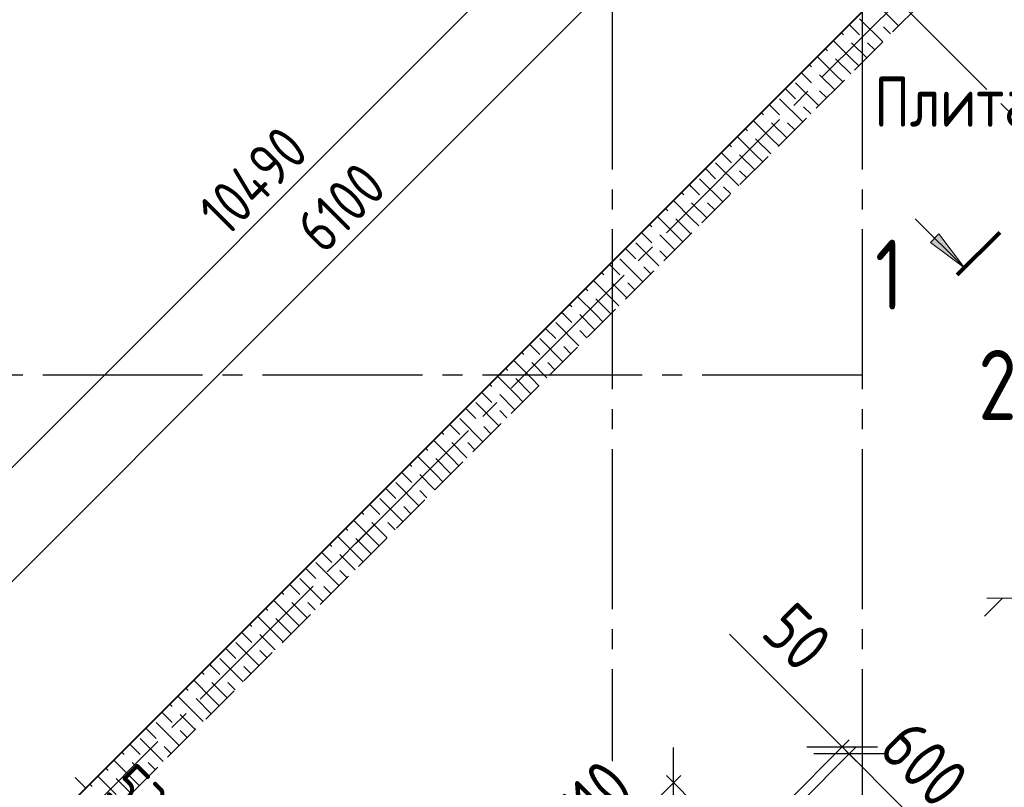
# Model space of a CAD drawing. Header units: millimetres. Extents: x 40580 to 1168286, y -220995 to 81020.
# Tile 130 of 194: x 435753 to 440679, y -111559 to -107720. Entities that reach past the tile are written whole.
import ezdxf

# ---------------------------------------------------------------- set-up
doc = ezdxf.new("R2010")
doc.units = ezdxf.units.MM
for name, pattern in [('______2', [270, 200, -70]), ('______5', [1100, 800, -100, 100, -100]), ('CENTER', [2, 1.25, -0.25, 0.25, -0.25])]:
    doc.linetypes.add(name, pattern=pattern)
for name, color, linetype, lineweight in [('Standard', 7, 'Continuous', 25), ('ОСИ', 7, 'CENTER', 15), ('Основная', 7, 'Continuous', 40), ('Примечания', 7, 'Continuous', 13), ('Узлы символ', 7, 'Continuous', 25)]:
    doc.layers.add(name, color=color, linetype=linetype, lineweight=lineweight)
doc.layers.add('ЖБ Стена верхний уровень', color=7, linetype='______2', true_color=0x656565)
doc.layers.add('Тонкие', color=7, linetype='Continuous')
doc.styles.add('GOST 2.304', font='isocpeur.ttf', dxfattribs={"width": 0.8})
doc.styles.add('GOST 2.304-81', font='txt')
doc.dimstyles.new('СПДС', dxfattribs={"dimscale": 125, "dimtxt": 250, "dimasz": 250, "dimexe": 50, "dimexo": 10, "dimgap": 100, "dimtad": 1, "dimdec": 0, "dimtxsty": 'GOST 2.304-81', "dimblk": 'OBLIQUE', "dimcen": 250, "dimdle": 50, "dimadec": 0, "dimazin": 2, "dimtfac": 0.75, "dimtdec": 0, "dimtmove": 1, "dimatfit": 3, "dimfxl": 1, "dimtfill": 1, "dimtolj": 1, "dimarcsym": 1})

# ---------------------------------------------------------------- blocks, each defined once
blk = doc.blocks.new('_OBLIQUE')
at = {"color": 0, "linetype": 'ByBlock'}
blk.add_line((-0.5, -0.5), (0.5, 0.5), dxfattribs=at)
blk = doc.blocks.new('*D17534')
at = {"layer": 'Defpoints', "color": 0}
for p in [(439024.6, -111536.3), (439356.7, -111868.3), (438890, -112405.7)]:
    blk.add_point(p, dxfattribs=at)
at = {"layer": 'Тонкие', "color": 0, "lineweight": -2}
for p, q in [((438487.2, -112073.7), (439060, -111500.9)), ((439349.6, -111861.2), (438989.3, -111500.9)), ((438882.9, -112398.6), (438487.2, -112003))]:
    blk.add_line(p, q, dxfattribs=at)
at = {"layer": 'Тонкие', "color": 0, "lineweight": -2, "xscale": 250, "yscale": 250, "zscale": 250}
for p, rotation in [((439024.6, -111536.3), 45.00000000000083), ((438522.6, -112038.3), 225.0000000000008)]:
    blk.add_blockref('_OBLIQUE', p, dxfattribs=dict(at, rotation=rotation))
at = {"layer": 'Тонкие', "color": 0, "insert": (438614.5, -111628.2), "char_height": 250, "attachment_point": 5, "rotation": 45, "style": 'GOST 2.304-81', "bg_fill": 3, "box_fill_scale": 1.1, "bg_fill_color": 256, "bg_fill_true_color": 13158600, "bg_fill_transparency": 0}
blk.add_mtext('\\A1;710', dxfattribs=at)
blk = doc.blocks.new('*D17536')
at = {"layer": 'Defpoints', "color": 0}
for p in [(437956.9, -112604), (438253.6, -112971.4), (438324.3, -112971.4)]:
    blk.add_point(p, dxfattribs=at)
at = {"layer": 'Тонкие', "color": 0, "lineweight": -2}
for p, q in [((437914.1, -111747.1), (437560.6, -112100.7)), ((437560.6, -112100.7), (437939.2, -112621.7)), ((437886.2, -112674.7), (437992.3, -112568.6)), ((438317.2, -112964.3), (437921.6, -112568.6)), ((438246.5, -112964.3), (437886.2, -112604))]:
    blk.add_line(p, q, dxfattribs=at)
at = {"layer": 'Тонкие', "color": 0, "lineweight": -2, "xscale": 250, "yscale": 250, "zscale": 250}
for p, rotation in [((437921.6, -112639.4), 45), ((437956.9, -112604), 225)]:
    blk.add_blockref('_OBLIQUE', p, dxfattribs=dict(at, rotation=rotation))
at = {"layer": 'Тонкие', "color": 0, "insert": (437574.6, -111761.2), "char_height": 250, "attachment_point": 5, "rotation": 45, "style": 'GOST 2.304-81', "bg_fill": 3, "box_fill_scale": 1.1, "bg_fill_color": 256, "bg_fill_true_color": 13158600, "bg_fill_transparency": 0}
blk.add_mtext('\\A1;50', dxfattribs=at)
blk = doc.blocks.new('*D17542')
at = {"layer": 'Defpoints', "color": 0}
for p in [(440327.2, -111817), (438890, -112405.7), (439314.3, -112830)]:
    blk.add_point(p, dxfattribs=at)
at = {"layer": 'Тонкие', "color": 0, "lineweight": -2}
for p, q in [((438897.1, -112398.6), (439938.3, -111357.4)), ((439867.6, -111357.4), (440362.6, -111852.3)), ((439321.3, -112822.9), (440362.6, -111781.6))]:
    blk.add_line(p, q, dxfattribs=at)
at = {"layer": 'Тонкие', "color": 0, "lineweight": -2, "xscale": 250, "yscale": 250, "zscale": 250}
for p, rotation in [((439903, -111392.7), 135), ((440327.2, -111817), 315)]:
    blk.add_blockref('_OBLIQUE', p, dxfattribs=dict(at, rotation=rotation))
at = {"layer": 'Тонкие', "color": 0, "insert": (440279.3, -111440.6), "char_height": 250, "attachment_point": 5, "rotation": 315, "style": 'GOST 2.304-81', "bg_fill": 3, "box_fill_scale": 1.1, "bg_fill_color": 256, "bg_fill_true_color": 13158600, "bg_fill_transparency": 0}
blk.add_mtext('\\A1;600', dxfattribs=at)
blk = doc.blocks.new('*D17543')
at = {"layer": 'Defpoints', "color": 0}
for p in [(439903, -111392.7), (438854.6, -112370.4), (438890, -112405.7)]:
    blk.add_point(p, dxfattribs=at)
at = {"layer": 'Тонкие', "color": 0, "lineweight": -2}
for p, q in [((439867.6, -111357.4), (439303.8, -110793.5)), ((438861.7, -112363.3), (439903, -111322)), ((439832.3, -111322), (439938.3, -111428.1)), ((438897.1, -112398.6), (439938.3, -111357.4))]:
    blk.add_line(p, q, dxfattribs=at)
at = {"layer": 'Тонкие', "color": 0, "lineweight": -2, "xscale": 250, "yscale": 250, "zscale": 250}
for p, rotation in [((439867.6, -111357.4), 315), ((439903, -111392.7), 135)]:
    blk.add_blockref('_OBLIQUE', p, dxfattribs=dict(at, rotation=rotation))
at = {"layer": 'Тонкие', "color": 0, "insert": (439643.3, -110807.5), "char_height": 250, "attachment_point": 5, "rotation": 315, "style": 'GOST 2.304-81', "bg_fill": 3, "box_fill_scale": 1.1, "bg_fill_color": 256, "bg_fill_true_color": 13158600, "bg_fill_transparency": 0}
blk.add_mtext('\\A1;50', dxfattribs=at)

msp = doc.modelspace()

# ---------------------------------------------------------------- hatches: boundary and pattern name
at = {"layer": 'Узлы символ', "linetype": 'Continuous', "lineweight": 13, "transparency": 33554687}
msp.add_hatch(color=7, dxfattribs=at).paths.add_polyline_path([(440352.2, -108791.4), (440479.5, -108961.1), (440309.8, -108833.8)], flags=16)

# ---------------------------------------------------------------- linework, layer by layer
at = {"layer": 'Standard', "color": 7, "linetype": 'Continuous', "lineweight": -3, "transparency": 33554687}
for p, q in [((440759.8, -104913.4), (433342.2, -112330.9)), ((437941.1, -108303.1), (439383.6, -106860.6)), ((437021.8, -109222.3), (437941.1, -108303.1)), ((435070.2, -111174), (437021.8, -109222.3)), ((436083.8, -111563.2), (436030.8, -111510.2))]:
    msp.add_line(p, q, dxfattribs=at)
at = {"layer": 'Standard', "color": 251, "linetype": 'Continuous', "lineweight": -3, "true_color": 0x656565, "transparency": 33554687}
for p, q in [((437443.6, -110330.7), (437532, -110242.3)), ((437443.6, -110330.7), (437355.2, -110419.1)), ((436083.8, -111563.2), (436172.2, -111474.9))]:
    msp.add_line(p, q, dxfattribs=at)
msp.add_lwpolyline([(437443.6, -110330.7), (437455.6, -110318.7), (437455.6, -110318.7), (437494.2, -110280.2)], dxfattribs=at)
at = {"layer": 'ЖБ Стена верхний уровень', "color": 251, "linetype": '______2', "lineweight": -3, "true_color": 0x656565, "transparency": 33554687}
for p, q in [((440544.6, -107102.4), (434329.2, -113317.9)), ((434583.7, -113317.9), (440671.9, -107229.7))]:
    msp.add_line(p, q, dxfattribs=at)
at = {"layer": 'ЖБ Стена верхний уровень', "color": 9, "linetype": 'Continuous', "lineweight": -3, "true_color": 0xc7c7c7, "transparency": 33554687}
for p, q in [((440034.9, -107635.3), (440150.6, -107751)), ((439954.9, -107715.3), (440070.6, -107831)), ((439863.3, -107783.7), (439874.9, -107795.3)), ((439914.9, -107755.3), (439903.3, -107743.7)), ((439954.9, -107795.3), (439914.9, -107755.3)), ((440074.9, -107755.3), (440110.6, -107791)), ((439914.9, -107915.3), (439823.3, -107823.7)), ((439914.9, -107835.3), (439990.6, -107911)), ((439994.9, -107835.3), (440030.6, -107871)), ((439783.3, -107863.7), (439794.9, -107875.3)), ((439834.9, -107995.3), (439743.3, -107903.7)), ((439834.9, -107915.3), (439910.6, -107991)), ((439914.9, -107915.3), (439950.6, -107951)), ((439674.9, -107995.3), (439663.3, -107983.7)), ((439703.3, -107943.7), (439714.9, -107955.3)), ((439634.9, -108035.3), (439750.6, -108151)), ((439714.9, -108035.3), (439674.9, -107995.3)), ((439754.9, -107995.3), (439830.6, -108071)), ((439834.9, -107995.3), (439870.6, -108031)), ((439583.3, -108063.7), (439634.9, -108115.3)), ((439754.9, -108075.3), (439790.6, -108111)), ((439554.9, -108115.3), (439670.6, -108231)), ((439463.3, -108183.7), (439474.9, -108195.3)), ((439514.9, -108155.3), (439503.3, -108143.7)), ((439554.9, -108195.3), (439514.9, -108155.3)), ((439674.9, -108155.3), (439710.6, -108191)), ((439514.9, -108315.3), (439423.3, -108223.7)), ((439383.3, -108263.7), (439394.9, -108275.3)), ((439514.9, -108235.3), (439590.6, -108311)), ((439594.9, -108235.3), (439630.6, -108271)), ((439434.9, -108395.3), (439343.3, -108303.7)), ((439434.9, -108315.3), (439510.6, -108391)), ((439514.9, -108315.3), (439550.6, -108351)), ((439303.3, -108343.7), (439314.9, -108355.3)), ((439274.9, -108395.3), (439263.3, -108383.7)), ((439314.9, -108435.3), (439274.9, -108395.3)), ((439354.9, -108395.3), (439430.6, -108471)), ((439434.9, -108395.3), (439470.6, -108431)), ((439183.3, -108463.7), (439234.9, -108515.3)), ((439234.9, -108435.3), (439350.6, -108551)), ((439354.9, -108475.3), (439390.6, -108511)), ((439154.9, -108515.3), (439270.6, -108631)), ((439114.9, -108555.3), (439103.3, -108543.7)), ((439154.9, -108595.3), (439114.9, -108555.3)), ((439274.9, -108555.3), (439310.6, -108591)), ((439114.9, -108715.3), (439023.3, -108623.7)), ((439063.3, -108583.7), (439074.9, -108595.3)), ((438983.3, -108663.7), (438994.9, -108675.3)), ((439114.9, -108635.3), (439190.6, -108711)), ((439194.9, -108635.3), (439230.6, -108671)), ((439034.9, -108795.3), (438943.3, -108703.7)), ((439034.9, -108715.3), (439110.6, -108791)), ((439114.9, -108715.3), (439150.6, -108751)), ((438903.3, -108743.7), (438914.9, -108755.3)), ((438874.9, -108795.3), (438863.3, -108783.7)), ((438914.9, -108835.3), (438874.9, -108795.3)), ((438954.9, -108795.3), (439030.6, -108871)), ((439034.9, -108795.3), (439070.6, -108831)), ((438783.3, -108863.7), (438834.9, -108915.3)), ((438834.9, -108835.3), (438950.6, -108951)), ((438754.9, -108915.3), (438870.6, -109031)), ((438954.9, -108875.3), (438990.6, -108911)), ((438714.9, -108955.3), (438703.3, -108943.7)), ((438754.9, -108995.3), (438714.9, -108955.3)), ((438874.9, -108955.3), (438910.6, -108991)), ((438663.3, -108983.7), (438674.9, -108995.3)), ((438583.3, -109063.7), (438594.9, -109075.3)), ((438714.9, -109115.3), (438623.3, -109023.7)), ((438714.9, -109035.3), (438790.6, -109111)), ((438794.9, -109035.3), (438830.6, -109071)), ((438634.9, -109195.3), (438543.3, -109103.7)), ((438634.9, -109115.3), (438710.6, -109191)), ((438714.9, -109115.3), (438750.6, -109151)), ((438503.3, -109143.7), (438514.9, -109155.3)), ((438474.9, -109195.3), (438463.3, -109183.7)), ((438514.9, -109235.3), (438474.9, -109195.3)), ((438554.9, -109195.3), (438630.6, -109271)), ((438634.9, -109195.3), (438670.6, -109231)), ((438383.3, -109263.7), (438434.9, -109315.3)), ((438434.9, -109235.3), (438550.6, -109351)), ((438354.9, -109315.3), (438470.6, -109431)), ((438554.9, -109275.3), (438590.6, -109311)), ((438314.9, -109355.3), (438303.3, -109343.7)), ((438354.9, -109395.3), (438314.9, -109355.3)), ((438474.9, -109355.3), (438510.6, -109391)), ((438263.3, -109383.7), (438274.9, -109395.3)), ((438183.3, -109463.7), (438194.9, -109475.3)), ((438314.9, -109515.3), (438223.3, -109423.7)), ((438314.9, -109435.3), (438390.6, -109511)), ((438394.9, -109435.3), (438430.6, -109471)), ((438234.9, -109595.3), (438143.3, -109503.7)), ((438234.9, -109515.3), (438310.6, -109591)), ((438314.9, -109515.3), (438350.6, -109551)), ((438103.3, -109543.7), (438114.9, -109555.3)), ((438074.9, -109595.3), (438063.3, -109583.7)), ((438114.9, -109635.3), (438074.9, -109595.3)), ((438154.9, -109595.3), (438230.6, -109671)), ((438234.9, -109595.3), (438270.6, -109631)), ((438034.9, -109635.3), (438150.6, -109751)), ((437983.3, -109663.7), (438034.9, -109715.3)), ((438154.9, -109675.3), (438190.6, -109711)), ((437914.9, -109755.3), (437903.3, -109743.7)), ((437954.9, -109795.3), (437914.9, -109755.3)), ((437954.9, -109715.3), (438070.6, -109831)), ((438074.9, -109755.3), (438110.6, -109791)), ((437863.3, -109783.7), (437874.9, -109795.3)), ((437914.9, -109915.3), (437823.3, -109823.7)), ((437914.9, -109835.3), (437990.6, -109911)), ((437994.9, -109835.3), (438030.6, -109871)), ((437834.9, -109995.3), (437743.3, -109903.7)), ((437783.3, -109863.7), (437794.9, -109875.3)), ((437703.3, -109943.7), (437714.9, -109955.3)), ((437834.9, -109915.3), (437910.6, -109991)), ((437914.9, -109915.3), (437950.6, -109951)), ((437674.9, -109995.3), (437663.3, -109983.7)), ((437714.9, -110035.3), (437674.9, -109995.3)), ((437754.9, -109995.3), (437830.6, -110071)), ((437834.9, -109995.3), (437870.6, -110031)), ((437634.9, -110035.3), (437750.6, -110151)), ((437583.3, -110063.7), (437634.9, -110115.3)), ((437754.9, -110075.3), (437790.6, -110111)), ((437514.9, -110155.3), (437503.3, -110143.7)), ((437554.9, -110195.3), (437514.9, -110155.3)), ((437554.9, -110115.3), (437670.6, -110231)), ((437674.9, -110155.3), (437710.6, -110191)), ((437463.3, -110183.7), (437474.9, -110195.3)), ((437514.9, -110315.3), (437423.3, -110223.7)), ((437514.9, -110235.3), (437590.6, -110311)), ((437594.9, -110235.3), (437630.6, -110271)), ((437434.9, -110395.3), (437343.3, -110303.7)), ((437383.3, -110263.7), (437394.9, -110275.3)), ((437303.3, -110343.7), (437314.9, -110355.3)), ((437434.9, -110315.3), (437510.6, -110391)), ((437514.9, -110315.3), (437550.6, -110351)), ((437274.9, -110395.3), (437263.3, -110383.7)), ((437314.9, -110435.3), (437274.9, -110395.3)), ((437354.9, -110395.3), (437430.6, -110471)), ((437434.9, -110395.3), (437470.6, -110431)), ((437234.9, -110435.3), (437350.6, -110551)), ((437183.3, -110463.7), (437234.9, -110515.3)), ((437354.9, -110475.3), (437390.6, -110511)), ((437114.9, -110555.3), (437103.3, -110543.7)), ((437154.9, -110515.3), (437270.6, -110631)), ((437063.3, -110583.7), (437074.9, -110595.3)), ((437154.9, -110595.3), (437114.9, -110555.3)), ((437274.9, -110555.3), (437310.6, -110591)), ((437114.9, -110715.3), (437023.3, -110623.7)), ((437114.9, -110635.3), (437190.6, -110711)), ((437194.9, -110635.3), (437230.6, -110671)), ((436983.3, -110663.7), (436994.9, -110675.3)), ((436903.3, -110743.7), (436914.9, -110755.3)), ((437034.9, -110795.3), (436943.3, -110703.7)), ((437034.9, -110715.3), (437110.6, -110791)), ((437114.9, -110715.3), (437150.6, -110751)), ((436874.9, -110795.3), (436863.3, -110783.7)), ((436914.9, -110835.3), (436874.9, -110795.3)), ((436954.9, -110795.3), (437030.6, -110871)), ((437034.9, -110795.3), (437070.6, -110831)), ((436834.9, -110835.3), (436950.6, -110951)), ((436783.3, -110863.7), (436834.9, -110915.3)), ((436954.9, -110875.3), (436990.6, -110911)), ((436714.9, -110955.3), (436703.3, -110943.7)), ((436754.9, -110915.3), (436870.6, -111031)), ((436663.3, -110983.7), (436674.9, -110995.3)), ((436754.9, -110995.3), (436714.9, -110955.3)), ((436874.9, -110955.3), (436910.6, -110991)), ((436714.9, -111115.3), (436623.3, -111023.7)), ((436714.9, -111035.3), (436790.6, -111111)), ((436794.9, -111035.3), (436830.6, -111071)), ((436583.3, -111063.7), (436594.9, -111075.3)), ((436634.9, -111195.3), (436543.3, -111103.7)), ((436634.9, -111115.3), (436710.6, -111191)), ((436714.9, -111115.3), (436750.6, -111151)), ((436474.9, -111195.3), (436463.3, -111183.7)), ((436503.3, -111143.7), (436514.9, -111155.3)), ((436434.9, -111235.3), (436550.6, -111351)), ((436514.9, -111235.3), (436474.9, -111195.3)), ((436554.9, -111195.3), (436630.6, -111271)), ((436634.9, -111195.3), (436670.6, -111231)), ((436383.3, -111263.7), (436434.9, -111315.3)), ((436554.9, -111275.3), (436590.6, -111311)), ((436354.9, -111315.3), (436470.6, -111431)), ((436263.3, -111383.7), (436274.9, -111395.3)), ((436314.9, -111355.3), (436303.3, -111343.7)), ((436354.9, -111395.3), (436314.9, -111355.3)), ((436474.9, -111355.3), (436510.6, -111391)), ((436314.9, -111515.3), (436223.3, -111423.7)), ((436314.9, -111435.3), (436390.6, -111511)), ((436394.9, -111435.3), (436430.6, -111471)), ((436183.3, -111463.7), (436194.9, -111475.3)), ((436234.9, -111595.3), (436143.3, -111503.7)), ((436234.9, -111515.3), (436310.6, -111591)), ((436314.9, -111515.3), (436350.6, -111551)), ((436103.3, -111543.7), (436114.9, -111555.3))]:
    msp.add_line(p, q, dxfattribs=at)
at = {"layer": 'ОСИ', "color": 8, "linetype": '______5', "lineweight": -3, "transparency": 33554687}
for p, q in [((438717.9, -87868.5), (438717.9, -121308.5)), ((439967.9, -87868.5), (439967.9, -121308.5)), ((434322.1, -113452.2), (445065.9, -102708.4)), ((446813.9, -114290.9), (438451, -105928)), ((439967.9, -109498.5), (430239.6, -109498.5))]:
    msp.add_line(p, q, dxfattribs=at)
at = {"layer": 'Основная', "transparency": 33554687}
msp.add_line((440509.3, -107137.8), (435771.7, -111875.4), dxfattribs=at)
at = {"layer": 'Примечания', "color": 7, "linetype": 'Continuous', "lineweight": 13, "transparency": 33554687}
for p, q in [((440669.4, -110613.7), (440580.5, -110702.6)), ((440591.7, -110613.7), (441275.2, -110613.7))]:
    msp.add_line(p, q, dxfattribs=at)
at = {"layer": 'Тонкие', "lineweight": 100}
msp.add_line((440656.3, -108784.3), (440444.1, -108996.4), dxfattribs=at)
at = {"layer": 'Узлы символ', "color": 7, "linetype": 'Continuous', "lineweight": 13, "transparency": 33554687}
for p, q in [((440479.5, -108961.1), (440233.7, -108715.3)), ((440309.8, -108833.8), (440352.2, -108791.4)), ((440331, -108812.6), (440320.4, -108802)), ((440352.2, -108791.4), (440479.5, -108961.1)), ((440479.5, -108961.1), (440309.8, -108833.8)), ((440479.5, -108961.1), (440479.5, -108961.1)), ((440479.5, -108961.1), (440479.5, -108961.1)), ((440479.5, -108961.1), (440479.5, -108961.1))]:
    msp.add_line(p, q, dxfattribs=at)

# ---------------------------------------------------------------- texts
at = {"layer": 'Standard', "color": 7, "linetype": 'Continuous', "lineweight": 25, "transparency": 33554687, "char_height": 220, "attachment_point": 7, "style": 'GOST 2.304-81'}
for s, insert, width, rotation in [('10490', (436788.9, -108813.5), 766.391, 45), ('6100', (437274.7, -108898.7), 610.171, 45), ('530', (436173.8, -111582.6), 500.816, 315)]:
    msp.add_mtext(s, dxfattribs=dict(at, insert=insert, width=width, rotation=rotation))
at = {"layer": 'Примечания', "color": 251, "linetype": 'Continuous', "lineweight": 25, "true_color": 0x656565, "transparency": 33554687, "insert": (440029.4, -108323.4), "char_height": 250, "width": 2505.597, "attachment_point": 7, "style": 'GOST 2.304'}
msp.add_mtext('Плита\\~перекрытия', dxfattribs=at)
at = {"layer": 'Узлы символ', "color": 7, "linetype": 'Continuous', "lineweight": -3, "transparency": 33554687, "char_height": 350, "attachment_point": 7, "style": 'GOST 2.304-81'}
for s, insert, width in [('1', (440032.5, -109170.3), 324.182), ('2', (440549, -109721.9), 398.773)]:
    msp.add_mtext(s, dxfattribs=dict(at, insert=insert, width=width))

# ---------------------------------------------------------------- next in the draw order: dimensions: what is measured, and where the dimension line sits
at = {"layer": 'Тонкие'}
dim = msp.add_linear_dim(base=(439024.6, -111536.3), p1=(438890, -112405.7), p2=(439356.7, -111868.3), angle=225, dimstyle='СПДС', override={"dimscale": 1}, dxfattribs=at)
dim.commit()
dim.dimension.update_dxf_attribs({"geometry": '*D17534', "text_midpoint": (438614.5, -111628.2)})

# ---------------------------------------------------------------- next in the draw order: dimensions: what is measured, and where the dimension line sits
for base, p1, p2, angle, picture, middle in [((440327.2, -111817), (438890, -112405.7), (439314.3, -112830), 315, '*D17542', (440115.1, -111604.9)), ((437956.9, -112604), (438253.6, -112971.4), (438324.3, -112971.4), 225, '*D17536', (437631.3, -112030))]:
    dim = msp.add_linear_dim(base=base, p1=p1, p2=p2, angle=angle, dimstyle='СПДС', override={"dimscale": 1}, dxfattribs=at)
    dim.commit()
    dim.dimension.update_dxf_attribs({"geometry": picture, "text_midpoint": middle, "dimtype": 160})

# ---------------------------------------------------------------- next in the draw order: dimensions: what is measured, and where the dimension line sits
dim = msp.add_linear_dim(base=(439903, -111392.7), p1=(438854.6, -112370.4), p2=(438890, -112405.7), angle=315, dimstyle='СПДС', override={"dimscale": 1}, dxfattribs=at)
dim.commit()
dim.dimension.update_dxf_attribs({"geometry": '*D17543', "text_midpoint": (439503.5, -110947.4), "dimtype": 160})

doc.saveas('drawing.dxf')
